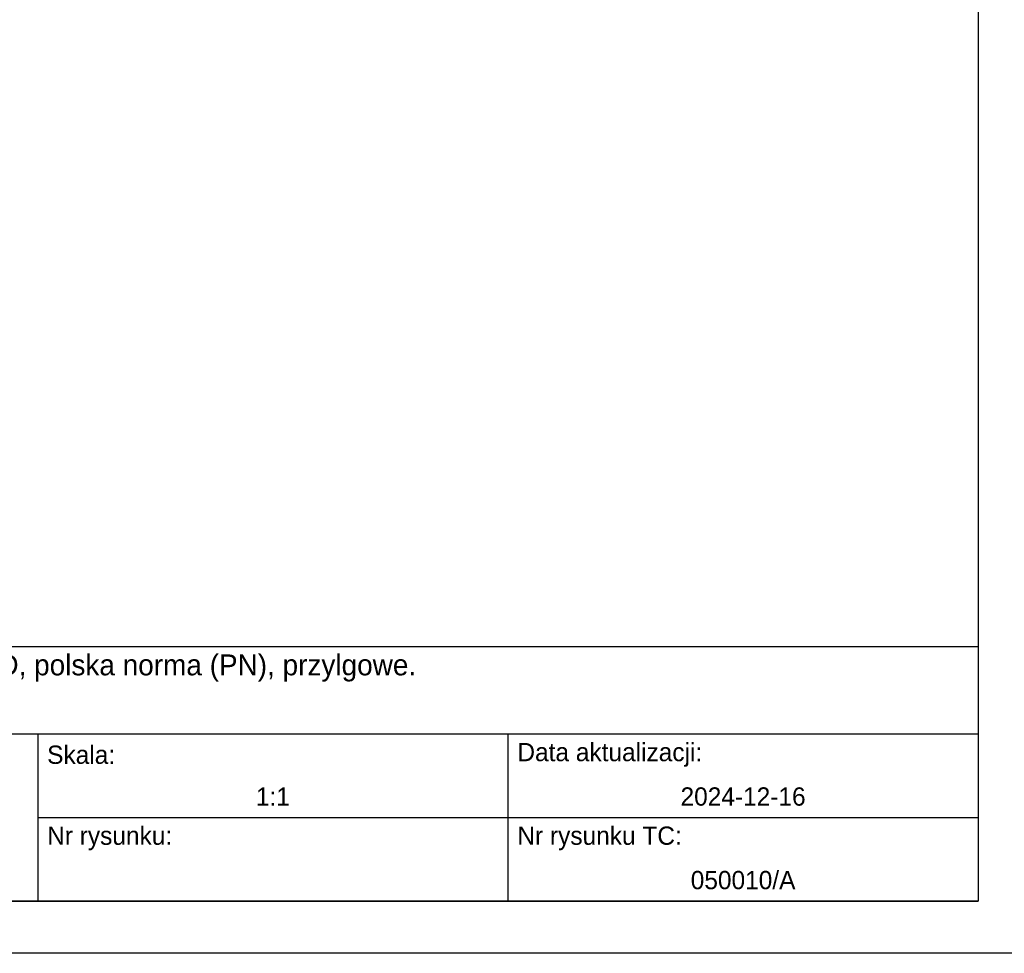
# Model space of a CAD drawing. Header units: millimetres. Extents: x -10980 to 5840, y 5 to 4205.
# Tile 19 of 32: x 3 to 98, y 5 to 94. Entities that reach past the tile are written whole.
import ezdxf

# ---------------------------------------------------------------- set-up
doc = ezdxf.new("R2010")
doc.units = ezdxf.units.MM
for name, color, linetype in [('1', 250, 'Continuous'), ('255', 250, 'Continuous'), ('256', 250, 'Continuous')]:
    doc.layers.add(name, color=color, linetype=linetype)
doc.styles.add('Montserrat', font='Montserrat')

msp = doc.modelspace()

# ---------------------------------------------------------------- linework, layer by layer
at = {"layer": '1', "linetype": 'Continuous', "lineweight": -3}
for p, q in [((-31, 34.369), (95, 34.369)), ((95, 34.369), (95, 30.249)), ((95, 30.249), (95, 26)), ((-31, 26), (5, 26)), ((-31, 26), (95, 26)), ((5, 26), (5, 10)), ((-31, 10), (5, 10))]:
    msp.add_line(p, q, dxfattribs=at)
at = {"layer": '255', "linetype": 'Continuous', "lineweight": -3}
for p, q in [((5, 26), (50, 26)), ((5, 26), (5, 22)), ((50, 26), (50, 22)), ((50, 26), (95, 26)), ((95, 26), (95, 22)), ((5, 22), (5, 18)), ((50, 22), (50, 18)), ((95, 22), (95, 18)), ((5, 18), (50, 18)), ((5, 18), (5, 14)), ((50, 18), (95, 18)), ((50, 18), (50, 14)), ((95, 18), (95, 14)), ((5, 14), (5, 10)), ((50, 14), (50, 10)), ((95, 14), (95, 10)), ((5, 10), (50, 10)), ((50, 10), (95, 10))]:
    msp.add_line(p, q, dxfattribs=at)
at = {"layer": '256', "linetype": 'Continuous', "lineweight": -3}
for p, q in [((95, 4200), (95, 10)), ((95, 10), (-10975, 10)), ((100, 5), (-10980, 5))]:
    msp.add_line(p, q, dxfattribs=at)

# ---------------------------------------------------------------- texts
at = {"layer": '1', "linetype": 'Continuous', "lineweight": -3, "line_spacing_factor": 1.076592, "style": 'Montserrat'}
for s, insert, char_height, attachment_point in [('\\fMontserrat|b0|i0;\\W1.0000;Skrzydło MINIMAX model D, polska norma (PN), przylgowe.', (-29.975, 32.309), 2, 4), ('\\fMontserrat|b0|i0;\\W1.0000;Skala:', (5.9, 24), 1.75, 4), ('\\fMontserrat|b0|i0;\\W1.0000;Data aktualizacji:', (50.9, 24), 1.75, 4), ('\\fMontserrat|b0|i0;\\W1.0000;1:1', (27.5, 20), 1.75, 5), ('\\fMontserrat|b0|i0;\\W1.0000;2024-12-16', (72.5, 20), 1.75, 5), ('\\fMontserrat|b0|i0;\\W1.0000;Nr rysunku:', (5.9, 16), 1.75, 4), ('\\fMontserrat|b0|i0;\\W1.0000;Nr rysunku TC:', (50.9, 16), 1.75, 4), ('\\fMontserrat|b0|i0;\\W1.0000;050010/A', (72.5, 12), 1.75, 5)]:
    msp.add_mtext(s, dxfattribs=dict(at, insert=insert, char_height=char_height, attachment_point=attachment_point))

doc.saveas('drawing.dxf')
